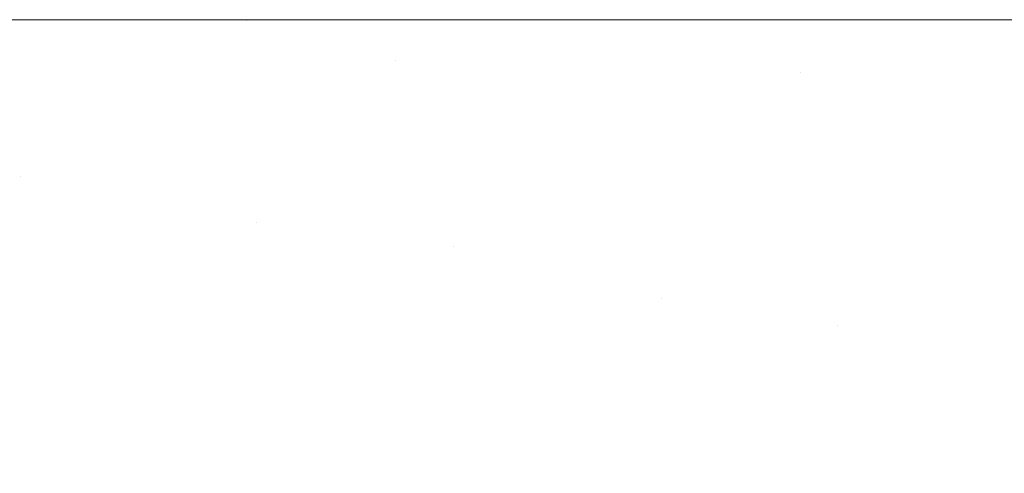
# Model space of a CAD drawing. Header units: centimetres. Extents: x -44.1 to 45.2, y 4.2 to 6.
# Tile 223 of 256: x -14.0402 to -13.9829, y 5.9737 to 6.0001. Entities that reach past the tile are written whole.
import ezdxf

# ---------------------------------------------------------------- set-up
doc = ezdxf.new("R2010")
doc.units = ezdxf.units.CM
doc.header["$LTSCALE"] = 2.54
doc.layers.add('Lucido design-1', color=7, linetype='Continuous')

# ---------------------------------------------------------------- blocks, each defined once
blk = doc.blocks.new('Gruppo-4-1')
at = {"color": 7, "linetype": 'Continuous', "lineweight": 9}
for points, invisible_edges in [([(-43.924707, 6.000021, -2312.419046), (-8.338741, 6.000089, -2312.42217), (-26.131724, 6.000089, -2312.42217)], 9), ([(-43.924707, 6.000021, -2312.419046), (45.040209, 6.000021, -2312.419046), (9.454243, 6.000089, -2312.42217), (-8.338741, 6.000089, -2312.42217)], 11), ([(-43.924707, 6.000021, -2312.419046), (-43.924707, 5.999993, -2312.417808), (45.040209, 5.999993, -2312.417808), (45.040209, 6.000021, -2312.419046)], 10), ([(45.040209, 5.999993, -2312.417808), (-43.924707, 5.999993, -2312.417808), (-43.924707, 5.999708, -2312.413454), (45.040209, 5.999708, -2312.413454)], 5), ([(45.040209, 5.999708, -2312.413454), (-43.924707, 5.999708, -2312.413454), (-43.924707, 5.999233, -2312.409117), (45.040209, 5.999233, -2312.409117)], 5), ([(-26.131724, 6.000089, -2312.42217), (-14.020064, 6.000089, -2312.628777), (-14.028457, 6.000089, -2312.630268)], 9), ([(-14.028457, 6.000089, -2312.630268), (-14.040353, 6.000089, -2312.632382), (-26.131724, 6.000089, -2312.42217)], 10), ([(-26.131724, 6.000089, -2312.42217), (-13.998948, 6.000089, -2312.625887), (-14.020064, 6.000089, -2312.628777)], 9), ([(-26.131724, 6.000089, -2312.42217), (-13.977163, 6.000089, -2312.623786), (-13.979127, 6.000089, -2312.623976), (-13.998948, 6.000089, -2312.625887)], 9), ([(-13.93465, 6.000089, -2312.62217), (-13.954895, 6.000089, -2312.622535), (-26.131724, 6.000089, -2312.42217), (-8.338741, 6.000089, -2312.42217)], 10), ([(-13.954895, 6.000089, -2312.622535), (-13.977163, 6.000089, -2312.623786), (-26.131724, 6.000089, -2312.42217)], 10), ([(-14.027008, 6.00004, -2312.633169), (-14.079191, 6.00004, -2312.645203), (-14.059693, 6.000089, -2312.636617), (-14.040353, 6.000089, -2312.632382)], 11), ([(-14.027008, 6.00004, -2312.633169), (-14.025545, 5.999894, -2312.636164), (-14.076901, 5.999894, -2312.648007), (-14.079191, 6.00004, -2312.645203)], 15), ([(-14.074617, 5.99965, -2312.650803), (-14.076901, 5.999894, -2312.648007), (-14.025545, 5.999894, -2312.636164), (-14.024086, 5.99965, -2312.63915)], 15), ([(-14.024086, 5.99965, -2312.63915), (-14.022633, 5.99931, -2312.642123), (-14.072344, 5.99931, -2312.653587), (-14.074617, 5.99965, -2312.650803)], 15), ([(-14.040353, 6.000089, -2312.632382), (-14.028457, 6.000089, -2312.630268), (-14.027008, 6.00004, -2312.633169)], 10), ([(-14.027008, 6.00004, -2312.633169), (-14.028457, 6.000089, -2312.630268), (-14.020064, 6.000089, -2312.628777)], 9), ([(-13.978436, 6.00004, -2312.627036), (-14.027008, 6.00004, -2312.633169), (-14.020064, 6.000089, -2312.628777), (-13.998948, 6.000089, -2312.625887)], 11), ([(-13.978436, 6.00004, -2312.627036), (-13.977742, 5.999894, -2312.630129), (-14.025545, 5.999894, -2312.636164), (-14.027008, 6.00004, -2312.633169)], 15), ([(-14.024086, 5.99965, -2312.63915), (-14.025545, 5.999894, -2312.636164), (-13.977742, 5.999894, -2312.630129), (-13.97705, 5.99965, -2312.633212)], 15), ([(-13.97705, 5.99965, -2312.633212), (-13.976361, 5.99931, -2312.636281), (-14.022633, 5.99931, -2312.642123), (-14.024086, 5.99965, -2312.63915)], 15), ([(-13.998948, 6.000089, -2312.625887), (-13.979127, 6.000089, -2312.623976), (-13.978436, 6.00004, -2312.627036)], 10), ([(45.040209, 5.999233, -2312.409117), (-43.924707, 5.999233, -2312.409117), (-43.924707, 5.998569, -2312.404805), (45.040209, 5.998569, -2312.404805)], 5), ([(-14.070083, 5.998875, -2312.656354), (-14.072344, 5.99931, -2312.653587), (-14.022633, 5.99931, -2312.642123), (-14.021189, 5.998875, -2312.645079)], 15), ([(-14.021189, 5.998875, -2312.645079), (-14.022633, 5.99931, -2312.642123), (-13.976361, 5.99931, -2312.636281), (-13.975677, 5.998875, -2312.639333)], 15), ([(45.040209, 5.998569, -2312.404805), (-43.924707, 5.998569, -2312.404805), (-43.924707, 5.997718, -2312.400526), (45.040209, 5.997718, -2312.400526)], 5), ([(-14.021189, 5.998875, -2312.645079), (-14.019755, 5.998346, -2312.648013), (-14.067839, 5.998346, -2312.659102), (-14.070083, 5.998875, -2312.656354)], 15), ([(-13.975677, 5.998875, -2312.639333), (-13.974997, 5.998346, -2312.642362), (-14.019755, 5.998346, -2312.648013), (-14.021189, 5.998875, -2312.645079)], 15), ([(-14.067839, 5.998346, -2312.659102), (-14.019755, 5.998346, -2312.648013), (-14.041672, 5.997724, -2312.655616)], 11), ([(-14.019755, 5.998346, -2312.648013), (-14.018333, 5.997724, -2312.650922), (-14.041672, 5.997724, -2312.655616)], 11), ([(-14.018333, 5.997724, -2312.650922), (-14.019755, 5.998346, -2312.648013), (-13.974997, 5.998346, -2312.642362), (-13.974323, 5.997724, -2312.645365)], 15), ([(45.040209, 5.997718, -2312.400526), (-43.924707, 5.997718, -2312.400526), (-43.924707, 5.996681, -2312.396288), (45.040209, 5.996681, -2312.396288)], 5), ([(-14.039873, 5.997012, -2312.658416), (-14.063413, 5.997012, -2312.664521), (-14.065615, 5.997724, -2312.661825), (-14.041672, 5.997724, -2312.655616)], 15), ([(-14.041672, 5.997724, -2312.655616), (-14.018333, 5.997724, -2312.650922), (-14.016927, 5.997012, -2312.653801), (-14.039873, 5.997012, -2312.658416)], 15), ([(-14.018333, 5.997724, -2312.650922), (-13.974323, 5.997724, -2312.645365), (-13.994802, 5.997012, -2312.650499)], 11), ([(-13.994802, 5.997012, -2312.650499), (-14.016927, 5.997012, -2312.653801), (-14.018333, 5.997724, -2312.650922)], 11), ([(-13.974323, 5.997724, -2312.645365), (-13.973656, 5.997012, -2312.648337), (-13.994802, 5.997012, -2312.650499)], 11), ([(45.040209, 5.996681, -2312.396288), (-43.924707, 5.996681, -2312.396288), (-43.924707, 5.99546, -2312.392099), (45.040209, 5.99546, -2312.392099)], 5), ([(-14.061237, 5.99621, -2312.667185), (-14.063413, 5.997012, -2312.664521), (-14.039873, 5.997012, -2312.658416), (-14.038094, 5.99621, -2312.661183)], 15), ([(-14.038094, 5.99621, -2312.661183), (-14.039873, 5.997012, -2312.658416), (-14.016927, 5.997012, -2312.653801), (-14.015536, 5.99621, -2312.656646)], 15), ([(-14.015536, 5.99621, -2312.656646), (-14.016927, 5.997012, -2312.653801), (-13.994802, 5.997012, -2312.650499), (-13.993785, 5.99621, -2312.653401)], 15), ([(-13.993785, 5.99621, -2312.653401), (-13.994802, 5.997012, -2312.650499), (-13.973656, 5.997012, -2312.648337), (-13.972997, 5.99621, -2312.651275)], 15), ([(-14.038094, 5.99621, -2312.661183), (-14.036339, 5.995322, -2312.663915), (-14.059089, 5.995322, -2312.669815), (-14.061237, 5.99621, -2312.667185)], 15), ([(-14.015536, 5.99621, -2312.656646), (-14.014164, 5.995322, -2312.659455), (-14.036339, 5.995322, -2312.663915), (-14.038094, 5.99621, -2312.661183)], 15), ([(-13.993785, 5.99621, -2312.653401), (-13.992782, 5.995322, -2312.656265), (-14.014164, 5.995322, -2312.659455), (-14.015536, 5.99621, -2312.656646)], 15), ([(-13.972997, 5.99621, -2312.651275), (-13.972346, 5.995322, -2312.654175), (-13.992782, 5.995322, -2312.656265), (-13.993785, 5.99621, -2312.653401)], 15), ([(45.040209, 5.99546, -2312.392099), (-43.924707, 5.99546, -2312.392099), (-43.924707, 5.994058, -2312.387968), (45.040209, 5.994058, -2312.387968)], 5), ([(-14.056972, 5.99435, -2312.672407), (-14.059089, 5.995322, -2312.669815), (-14.036339, 5.995322, -2312.663915), (-14.034609, 5.99435, -2312.666607)], 15), ([(-14.034609, 5.99435, -2312.666607), (-14.036339, 5.995322, -2312.663915), (-14.014164, 5.995322, -2312.659455), (-14.012811, 5.99435, -2312.662223)], 15), ([(-14.012811, 5.99435, -2312.662223), (-14.014164, 5.995322, -2312.659455), (-13.992782, 5.995322, -2312.656265), (-13.991793, 5.99435, -2312.659087)], 15), ([(-13.991793, 5.99435, -2312.659087), (-13.992782, 5.995322, -2312.656265), (-13.972346, 5.995322, -2312.654175), (-13.971705, 5.99435, -2312.657033)], 15), ([(45.040209, 5.994058, -2312.387968), (-43.924707, 5.994058, -2312.387968), (-43.924707, 5.992477, -2312.383902), (45.040209, 5.992477, -2312.383902)], 5), ([(-14.034609, 5.99435, -2312.666607), (-14.032907, 5.993296, -2312.669257), (-14.054889, 5.993296, -2312.674958), (-14.056972, 5.99435, -2312.672407)], 15), ([(-14.012811, 5.99435, -2312.662223), (-14.01148, 5.993296, -2312.664947), (-14.032907, 5.993296, -2312.669257), (-14.034609, 5.99435, -2312.666607)], 15), ([(-13.991793, 5.99435, -2312.659087), (-13.99082, 5.993296, -2312.661865), (-14.01148, 5.993296, -2312.664947), (-14.012811, 5.99435, -2312.662223)], 15), ([(-13.971705, 5.99435, -2312.657033), (-13.971074, 5.993296, -2312.659846), (-13.99082, 5.993296, -2312.661865), (-13.991793, 5.99435, -2312.659087)], 15), ([(-14.052841, 5.992164, -2312.677465), (-14.054889, 5.993296, -2312.674958), (-14.032907, 5.993296, -2312.669257), (-14.031234, 5.992164, -2312.671861)], 15), ([(-14.031234, 5.992164, -2312.671861), (-14.032907, 5.993296, -2312.669257), (-14.01148, 5.993296, -2312.664947), (-14.010171, 5.992164, -2312.667625)], 15), ([(-14.010171, 5.992164, -2312.667625), (-14.01148, 5.993296, -2312.664947), (-13.99082, 5.993296, -2312.661865), (-13.989863, 5.992164, -2312.664594)], 15), ([(-13.989863, 5.992164, -2312.664594), (-13.99082, 5.993296, -2312.661865), (-13.971074, 5.993296, -2312.659846), (-13.970454, 5.992164, -2312.66261)], 15), ([(45.040209, 5.992477, -2312.383902), (-43.924707, 5.992477, -2312.383902), (-43.924707, 5.990719, -2312.379908), (45.040209, 5.990719, -2312.379908)], 5), ([(-14.052841, 5.992164, -2312.677465), (-14.031234, 5.992164, -2312.671861), (-14.04016, 5.990955, -2312.676992)], 11), ([(-14.04016, 5.990955, -2312.676992), (-14.050832, 5.990955, -2312.679925), (-14.052841, 5.992164, -2312.677465)], 11), ([(-14.031234, 5.992164, -2312.671861), (-14.029592, 5.990955, -2312.674416), (-14.04016, 5.990955, -2312.676992)], 11), ([(-14.010171, 5.992164, -2312.667625), (-14.008887, 5.990955, -2312.670252), (-14.029592, 5.990955, -2312.674416), (-14.031234, 5.992164, -2312.671861)], 15), ([(-13.989863, 5.992164, -2312.664594), (-13.988925, 5.990955, -2312.667273), (-14.008887, 5.990955, -2312.670252), (-14.010171, 5.992164, -2312.667625)], 15), ([(-13.970454, 5.992164, -2312.66261), (-13.969845, 5.990955, -2312.665322), (-13.988925, 5.990955, -2312.667273), (-13.989863, 5.992164, -2312.664594)], 15), ([(-14.038372, 5.989674, -2312.679453), (-14.048863, 5.989674, -2312.682336), (-14.050832, 5.990955, -2312.679925), (-14.04016, 5.990955, -2312.676992)], 15), ([(-14.04016, 5.990955, -2312.676992), (-14.029592, 5.990955, -2312.674416), (-14.027983, 5.989674, -2312.67692), (-14.038372, 5.989674, -2312.679453)], 15), ([(-14.027983, 5.989674, -2312.67692), (-14.029592, 5.990955, -2312.674416), (-14.008887, 5.990955, -2312.670252), (-14.007629, 5.989674, -2312.672827)], 15), ([(-14.007629, 5.989674, -2312.672827), (-14.008887, 5.990955, -2312.670252), (-13.988925, 5.990955, -2312.667273), (-13.988005, 5.989674, -2312.669898)], 15), ([(-13.988005, 5.989674, -2312.669898), (-13.988925, 5.990955, -2312.667273), (-13.969845, 5.990955, -2312.665322), (-13.969248, 5.989674, -2312.667981)], 15), ([(45.040209, 5.990719, -2312.379908), (-43.924707, 5.990719, -2312.379908), (-43.924707, 5.98879, -2312.375995), (45.040209, 5.98879, -2312.375995)], 5), ([(-14.036622, 5.988324, -2312.681861), (-14.046936, 5.988324, -2312.684695), (-14.048863, 5.989674, -2312.682336), (-14.038372, 5.989674, -2312.679453)], 15), ([(-14.038372, 5.989674, -2312.679453), (-14.027983, 5.989674, -2312.67692), (-14.026408, 5.988324, -2312.679371), (-14.036622, 5.988324, -2312.681861)], 15), ([(-14.007629, 5.989674, -2312.672827), (-14.006398, 5.988324, -2312.675346), (-14.026408, 5.988324, -2312.679371), (-14.027983, 5.989674, -2312.67692)], 15), ([(-13.988005, 5.989674, -2312.669898), (-13.987105, 5.988324, -2312.672468), (-14.006398, 5.988324, -2312.675346), (-14.007629, 5.989674, -2312.672827)], 15), ([(-13.969248, 5.989674, -2312.667981), (-13.968665, 5.988324, -2312.670582), (-13.987105, 5.988324, -2312.672468), (-13.988005, 5.989674, -2312.669898)], 15), ([(45.040209, 5.98879, -2312.375995), (-43.924707, 5.98879, -2312.375995), (-43.924707, 5.986691, -2312.37217), (45.040209, 5.986691, -2312.37217)], 5), ([(-14.034912, 5.986907, -2312.684214), (-14.045053, 5.986907, -2312.687), (-14.046936, 5.988324, -2312.684695), (-14.036622, 5.988324, -2312.681861)], 15), ([(-14.036622, 5.988324, -2312.681861), (-14.026408, 5.988324, -2312.679371), (-14.024869, 5.986907, -2312.681766), (-14.034912, 5.986907, -2312.684214)], 15), ([(-14.026408, 5.988324, -2312.679371), (-14.006398, 5.988324, -2312.675346), (-14.014954, 5.986907, -2312.679637)], 11), ([(-14.014954, 5.986907, -2312.679637), (-14.024869, 5.986907, -2312.681766), (-14.026408, 5.988324, -2312.679371)], 11), ([(-14.006398, 5.988324, -2312.675346), (-14.005195, 5.986907, -2312.677809), (-14.014954, 5.986907, -2312.679637)], 11), ([(-14.005195, 5.986907, -2312.677809), (-14.006398, 5.988324, -2312.675346), (-13.987105, 5.988324, -2312.672468), (-13.986225, 5.986907, -2312.674978)], 15), ([(-13.986225, 5.986907, -2312.674978), (-13.987105, 5.988324, -2312.672468), (-13.968665, 5.988324, -2312.670582), (-13.968094, 5.986907, -2312.673124)], 15), ([(45.040209, 5.985408, -2312.370055), (45.040209, 5.986691, -2312.37217), (-43.924707, 5.986691, -2312.37217), (-43.924707, 5.985408, -2312.370055)], 10), ([(-14.033243, 5.985428, -2312.68651), (-14.043215, 5.985428, -2312.68925), (-14.045053, 5.986907, -2312.687), (-14.034912, 5.986907, -2312.684214)], 15), ([(-14.034912, 5.986907, -2312.684214), (-14.024869, 5.986907, -2312.681766), (-14.023367, 5.985428, -2312.684103), (-14.033243, 5.985428, -2312.68651)], 15), ([(-14.013618, 5.985428, -2312.682009), (-14.023367, 5.985428, -2312.684103), (-14.024869, 5.986907, -2312.681766), (-14.014954, 5.986907, -2312.679637)], 15), ([(-14.014954, 5.986907, -2312.679637), (-14.005195, 5.986907, -2312.677809), (-14.004021, 5.985428, -2312.680212), (-14.013618, 5.985428, -2312.682009)], 15), ([(-13.986225, 5.986907, -2312.674978), (-13.985366, 5.985428, -2312.677428), (-14.004021, 5.985428, -2312.680212), (-14.005195, 5.986907, -2312.677809)], 15), ([(-13.968094, 5.986907, -2312.673124), (-13.967538, 5.985428, -2312.675605), (-13.985366, 5.985428, -2312.677428), (-13.986225, 5.986907, -2312.674978)], 15), ([(-43.924707, 5.985408, -2312.370055), (-43.924707, 5.984428, -2312.36844), (45.040209, 5.984428, -2312.36844), (45.040209, 5.985408, -2312.370055)], 10), ([(-14.031617, 5.983889, -2312.688748), (-14.041424, 5.983889, -2312.691443), (-14.043215, 5.985428, -2312.68925), (-14.033243, 5.985428, -2312.68651)], 15), ([(-14.033243, 5.985428, -2312.68651), (-14.023367, 5.985428, -2312.684103), (-14.021904, 5.983889, -2312.68638), (-14.031617, 5.983889, -2312.688748)], 15), ([(-14.012315, 5.983889, -2312.684321), (-14.021904, 5.983889, -2312.68638), (-14.023367, 5.985428, -2312.684103), (-14.013618, 5.985428, -2312.682009)], 15), ([(-14.013618, 5.985428, -2312.682009), (-14.004021, 5.985428, -2312.680212), (-14.002876, 5.983889, -2312.682553), (-14.012315, 5.983889, -2312.684321)], 15), ([(-14.002876, 5.983889, -2312.682553), (-14.004021, 5.985428, -2312.680212), (-13.985366, 5.985428, -2312.677428), (-13.98453, 5.983889, -2312.679816)], 15), ([(-13.98453, 5.983889, -2312.679816), (-13.985366, 5.985428, -2312.677428), (-13.967538, 5.985428, -2312.675605), (-13.966995, 5.983889, -2312.678023)], 15), ([(45.040209, 5.983876, -2312.367613), (45.040209, 5.984428, -2312.36844), (-43.924707, 5.984428, -2312.36844), (-43.924707, 5.983876, -2312.367613)], 10), ([(-43.924707, 5.983876, -2312.367613), (-43.924707, 5.982004, -2312.364812), (45.040209, 5.982004, -2312.364812), (45.040209, 5.983876, -2312.367613)], 10), ([(-14.051292, 5.983889, -2312.694482), (-14.041424, 5.983889, -2312.691443), (-14.039682, 5.982295, -2312.693576), (-14.049389, 5.982295, -2312.696566)], 15), ([(-14.030034, 5.982295, -2312.690925), (-14.039682, 5.982295, -2312.693576), (-14.041424, 5.983889, -2312.691443), (-14.031617, 5.983889, -2312.688748)], 15), ([(-14.031617, 5.983889, -2312.688748), (-14.021904, 5.983889, -2312.68638), (-14.02048, 5.982295, -2312.688596), (-14.030034, 5.982295, -2312.690925)], 15), ([(-14.011048, 5.982295, -2312.686571), (-14.02048, 5.982295, -2312.688596), (-14.021904, 5.983889, -2312.68638), (-14.012315, 5.983889, -2312.684321)], 15), ([(-14.012315, 5.983889, -2312.684321), (-14.002876, 5.983889, -2312.682553), (-14.001763, 5.982295, -2312.684832), (-14.011048, 5.982295, -2312.686571)], 15), ([(-14.002876, 5.983889, -2312.682553), (-13.98453, 5.983889, -2312.679816), (-13.992646, 5.982295, -2312.683361)], 11), ([(-13.992646, 5.982295, -2312.683361), (-14.001763, 5.982295, -2312.684832), (-14.002876, 5.983889, -2312.682553)], 11), ([(-13.98453, 5.983889, -2312.679816), (-13.983716, 5.982295, -2312.682139), (-13.992646, 5.982295, -2312.683361)], 11), ([(-13.966995, 5.983889, -2312.678023), (-13.966467, 5.982295, -2312.680375), (-13.983716, 5.982295, -2312.682139), (-13.98453, 5.983889, -2312.679816)], 15), ([(45.040209, 5.982004, -2312.364812), (-43.924707, 5.982004, -2312.364812), (-43.924707, 5.979424, -2312.361294), (45.040209, 5.979424, -2312.361294)], 5), ([(-14.049389, 5.982295, -2312.696566), (-14.039682, 5.982295, -2312.693576), (-14.037988, 5.980649, -2312.69565), (-14.047539, 5.980649, -2312.698591)], 15), ([(-14.028496, 5.980649, -2312.693042), (-14.037988, 5.980649, -2312.69565), (-14.039682, 5.982295, -2312.693576), (-14.030034, 5.982295, -2312.690925)], 15), ([(-14.030034, 5.982295, -2312.690925), (-14.02048, 5.982295, -2312.688596), (-14.019096, 5.980649, -2312.69075), (-14.028496, 5.980649, -2312.693042)], 15), ([(-14.009816, 5.980649, -2312.688757), (-14.019096, 5.980649, -2312.69075), (-14.02048, 5.982295, -2312.688596), (-14.011048, 5.982295, -2312.686571)], 15), ([(-14.011048, 5.982295, -2312.686571), (-14.001763, 5.982295, -2312.684832), (-14.000681, 5.980649, -2312.687046), (-14.009816, 5.980649, -2312.688757)], 15), ([(-13.991711, 5.980649, -2312.685599), (-14.000681, 5.980649, -2312.687046), (-14.001763, 5.982295, -2312.684832), (-13.992646, 5.982295, -2312.683361)], 15), ([(-13.992646, 5.982295, -2312.683361), (-13.983716, 5.982295, -2312.682139), (-13.982925, 5.980649, -2312.684397), (-13.991711, 5.980649, -2312.685599)], 15), ([(-13.982925, 5.980649, -2312.684397), (-13.983716, 5.982295, -2312.682139), (-13.966467, 5.982295, -2312.680375), (-13.965954, 5.980649, -2312.682662)], 15), ([(-14.047539, 5.980649, -2312.698591), (-14.037988, 5.980649, -2312.69565), (-14.036345, 5.978953, -2312.697662), (-14.045743, 5.978953, -2312.700557)], 15), ([(-14.027004, 5.978953, -2312.695095), (-14.036345, 5.978953, -2312.697662), (-14.037988, 5.980649, -2312.69565), (-14.028496, 5.980649, -2312.693042)], 15), ([(-14.028496, 5.980649, -2312.693042), (-14.019096, 5.980649, -2312.69075), (-14.017753, 5.978953, -2312.69284), (-14.027004, 5.978953, -2312.695095)], 15), ([(-14.00862, 5.978953, -2312.690879), (-14.017753, 5.978953, -2312.69284), (-14.019096, 5.980649, -2312.69075), (-14.009816, 5.980649, -2312.688757)], 15), ([(-14.009816, 5.980649, -2312.688757), (-14.000681, 5.980649, -2312.687046), (-13.99963, 5.978953, -2312.689195), (-14.00862, 5.978953, -2312.690879)], 15), ([(-13.990804, 5.978953, -2312.687771), (-13.99963, 5.978953, -2312.689195), (-14.000681, 5.980649, -2312.687046), (-13.991711, 5.980649, -2312.685599)], 15), ([(-13.991711, 5.980649, -2312.685599), (-13.982925, 5.980649, -2312.684397), (-13.982157, 5.978953, -2312.686588), (-13.990804, 5.978953, -2312.687771)], 15), ([(45.040209, 5.979424, -2312.361294), (-43.924707, 5.979424, -2312.361294), (-43.924707, 5.976693, -2312.357891), (45.040209, 5.976693, -2312.357891)], 5), ([(-14.045743, 5.978953, -2312.700557), (-14.036345, 5.978953, -2312.697662), (-14.034752, 5.977213, -2312.699612), (-14.044003, 5.977213, -2312.702461)], 15), ([(-14.025557, 5.977213, -2312.697085), (-14.034752, 5.977213, -2312.699612), (-14.036345, 5.978953, -2312.697662), (-14.027004, 5.978953, -2312.695095)], 15), ([(-14.027004, 5.978953, -2312.695095), (-14.017753, 5.978953, -2312.69284), (-14.016452, 5.977213, -2312.694866), (-14.025557, 5.977213, -2312.697085)], 15), ([(-14.007462, 5.977213, -2312.692935), (-14.016452, 5.977213, -2312.694866), (-14.017753, 5.978953, -2312.69284), (-14.00862, 5.978953, -2312.690879)], 15), ([(-14.00862, 5.978953, -2312.690879), (-13.99963, 5.978953, -2312.689195), (-13.998613, 5.977213, -2312.691278), (-14.007462, 5.977213, -2312.692935)], 15), ([(-13.989924, 5.977213, -2312.689876), (-13.998613, 5.977213, -2312.691278), (-13.99963, 5.978953, -2312.689195), (-13.990804, 5.978953, -2312.687771)], 15), ([(-13.990804, 5.978953, -2312.687771), (-13.982157, 5.978953, -2312.686588), (-13.981413, 5.977213, -2312.688711), (-13.989924, 5.977213, -2312.689876)], 15), ([(-14.044003, 5.977213, -2312.702461), (-14.034752, 5.977213, -2312.699612), (-14.033211, 5.975431, -2312.701499), (-14.04232, 5.975431, -2312.704304)], 15), ([(-14.024158, 5.975431, -2312.699011), (-14.033211, 5.975431, -2312.701499), (-14.034752, 5.977213, -2312.699612), (-14.025557, 5.977213, -2312.697085)], 15), ([(-14.025557, 5.977213, -2312.697085), (-14.016452, 5.977213, -2312.694866), (-14.015192, 5.975431, -2312.696826), (-14.024158, 5.975431, -2312.699011)], 15), ([(-14.006341, 5.975431, -2312.694925), (-14.015192, 5.975431, -2312.696826), (-14.016452, 5.977213, -2312.694866), (-14.007462, 5.977213, -2312.692935)], 15), ([(-14.007462, 5.977213, -2312.692935), (-13.998613, 5.977213, -2312.691278), (-13.997628, 5.975431, -2312.693293), (-14.006341, 5.975431, -2312.694925)], 15), ([(-13.989073, 5.975431, -2312.691913), (-13.997628, 5.975431, -2312.693293), (-13.998613, 5.977213, -2312.691278), (-13.989924, 5.977213, -2312.689876)], 15), ([(-13.989924, 5.977213, -2312.689876), (-13.981413, 5.977213, -2312.688711), (-13.980693, 5.975431, -2312.690766), (-13.989073, 5.975431, -2312.691913)], 15), ([(45.040209, 5.976693, -2312.357891), (-43.924707, 5.976693, -2312.357891), (-43.924707, 5.973816, -2312.354611), (45.040209, 5.973816, -2312.354611)], 5), ([(-14.040692, 5.973611, -2312.706086), (-14.04232, 5.975431, -2312.704304), (-14.033211, 5.975431, -2312.701499), (-14.031721, 5.973611, -2312.703323)], 15), ([(-14.022805, 5.973611, -2312.700873), (-14.031721, 5.973611, -2312.703323), (-14.033211, 5.975431, -2312.701499), (-14.024158, 5.975431, -2312.699011)], 15), ([(-14.024158, 5.975431, -2312.699011), (-14.015192, 5.975431, -2312.696826), (-14.013975, 5.973611, -2312.69872), (-14.022805, 5.973611, -2312.700873)], 15), ([(-14.005257, 5.973611, -2312.696848), (-14.013975, 5.973611, -2312.69872), (-14.015192, 5.975431, -2312.696826), (-14.006341, 5.975431, -2312.694925)], 15), ([(-14.006341, 5.975431, -2312.694925), (-13.997628, 5.975431, -2312.693293), (-13.996676, 5.973611, -2312.695241), (-14.005257, 5.973611, -2312.696848)], 15), ([(-13.988251, 5.973611, -2312.693881), (-13.996676, 5.973611, -2312.695241), (-13.997628, 5.975431, -2312.693293), (-13.989073, 5.975431, -2312.691913)], 15), ([(-13.989073, 5.975431, -2312.691913), (-13.980693, 5.975431, -2312.690766), (-13.979997, 5.973611, -2312.692752), (-13.988251, 5.973611, -2312.693881)], 15), ([(45.040209, 5.973816, -2312.354611), (-43.924707, 5.973816, -2312.354611), (-43.924707, 5.970799, -2312.351459), (45.040209, 5.970799, -2312.351459)], 5)]:
    blk.add_3dface(points, dxfattribs=dict(at, invisible_edges=invisible_edges))
blk = doc.blocks.new('Gruppo-5-1')
at = {"color": 7}
blk.add_blockref('Gruppo-4-1', (0, 0), dxfattribs=at)

msp = doc.modelspace()

# ---------------------------------------------------------------- block references
at = {"layer": 'Lucido design-1', "color": 7}
msp.add_blockref('Gruppo-5-1', (0, 0), dxfattribs=at)

doc.saveas('drawing.dxf')
